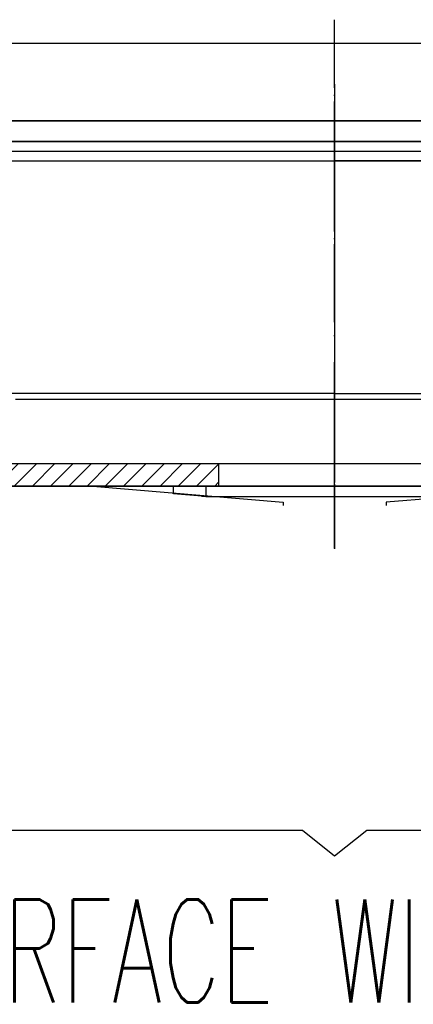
# Model space of a CAD drawing. Extents: x -1763 to 4575, y -3429 to 1051.
# Tile 9 of 80: x -49 to 12, y -2591 to -2438. Entities that reach past the tile are written whole.
import ezdxf

# ---------------------------------------------------------------- set-up
doc = ezdxf.new("R2010")
doc.units = 0
doc.linetypes.add('DOT_CENTER', pattern=[14, 12, -1, 0, -1])
doc.layers.add('1', color=7, linetype='CONTINUOUS')
doc.styles.add('CONVERTER_1', font='txt.shx', dxfattribs={"width": 0.63})

# ---------------------------------------------------------------- blocks, each defined once
blk = doc.blocks.new('TEXT__137', base_point=(-593.07, -2611.06))
at = {"layer": '1', "color": 1, "linetype": 'CONTINUOUS'}
for p, q in [((-5, -2563.91), (-168.66, -2563.91)), ((0, -2567.91), (-5, -2563.91)), ((5, -2563.91), (0, -2567.91)), ((168.66, -2563.91), (5, -2563.91))]:
    blk.add_line(p, q, dxfattribs=at)
at = {"layer": '1', "color": 1, "style": 'CONVERTER_1', "width": 0.63}
blk.add_text('WAFER PROBER INTERFACE WITH POGO TOWER', height=16, dxfattribs=at).set_placement((-194.65, -2590.59))
blk = doc.blocks.new('PCC_S__144', base_point=(-152, -2511.75))
at = {"layer": '1', "color": 3, "linetype": 'CONTINUOUS'}
blk.add_line((-121.1, -2510.45), (121.1, -2510.45), dxfattribs=at)
blk = doc.blocks.new('INSERT_RING_TSK__146', base_point=(-152, -2518.75))
at = {"layer": '1', "color": 7, "linetype": 'DOT_CENTER'}
blk.add_line((0, -2455.57), (0, -2520.16), dxfattribs=at)
blk = doc.blocks.new('TSK_APM90__175', base_point=(-260, -2520.16))
at = {"layer": '1'}
for name, p in [('INSERT_RING_TSK__146', (-152, -2518.75)), ('PCC_S__144', (-152, -2511.75))]:
    blk.add_blockref(name, p, dxfattribs=at)
blk = doc.blocks.new('DUTBD__178', base_point=(59.04, -3293.92))
at = {"layer": '1', "color": 3, "linetype": 'CONTINUOUS'}
for p, q in [((-55, -2453.75), (55, -2453.75)), ((55, -2456.95), (-55, -2456.95))]:
    blk.add_line(p, q, dxfattribs=at)
blk = doc.blocks.new('SV_DUT_BO_STIFFENER__179', base_point=(203.82, -3290.72))
at = {"layer": '1', "color": 1, "linetype": 'DOT_CENTER'}
blk.add_line((0, -2462.75), (0, -2438.05), dxfattribs=at)
at = {"layer": '1', "color": 1, "linetype": 'CONTINUOUS'}
for p, q in [((55, -2441.75), (-55, -2441.75)), ((55, -2453.75), (-55, -2453.75))]:
    blk.add_line(p, q, dxfattribs=at)
at = {"layer": '1'}
blk.add_blockref('DUTBD__178', (59.04, -3293.92), dxfattribs=at)
blk = doc.blocks.new('ISO_PLATE_POGOTOWER__184', base_point=(-137, -2481.02))
at = {"layer": '1', "color": 3, "linetype": 'DOT_CENTER'}
blk.add_line((0, -2485.02), (0, -2462.75), dxfattribs=at)
blk = doc.blocks.new('SV_ISOLATOR__200', base_point=(79.82, -3295.42))
at = {"layer": '1', "color": 7, "linetype": 'CONTINUOUS'}
for p, q in [((-55, -2456.95), (55, -2456.95)), ((-55, -2458.45), (55, -2458.45))]:
    blk.add_line(p, q, dxfattribs=at)
blk = doc.blocks.new('SV_ISOLATOR__206', base_point=(79.82, -3296.92))
at = {"layer": '1', "color": 42, "linetype": 'CONTINUOUS'}
for p, q in [((-55, -2458.45), (55, -2458.45)), ((-55, -2459.95), (55, -2459.95))]:
    blk.add_line(p, q, dxfattribs=at)
blk = doc.blocks.new('SV_POGOTOWER__211', base_point=(303.82, -3337.48))
at = {"layer": '1', "color": 4, "linetype": 'DOT_CENTER'}
for p, q in [((0, -2448.07), (0, -2459.95)), ((0, -2459.95), (0, -2496.05)), ((0, -2496.05), (0, -2515.01))]:
    blk.add_line(p, q, dxfattribs=at)
at = {"layer": '1', "color": 4, "linetype": 'CONTINUOUS'}
for p, q in [((-55, -2459.95), (0, -2459.95)), ((55, -2459.95), (0, -2459.95)), ((0, -2496.05), (-55, -2496.05)), ((0, -2496.05), (55, -2496.05))]:
    blk.add_line(p, q, dxfattribs=at)
at = {"layer": '1'}
for name, p in [('SV_ISOLATOR__200', (79.82, -3295.42)), ('SV_ISOLATOR__206', (79.82, -3296.92)), ('ISO_PLATE_POGOTOWER__184', (-137, -2481.02))]:
    blk.add_blockref(name, p, dxfattribs=at)
blk = doc.blocks.new('PC_STIFF_S__213', base_point=(412.14, -3662.95))
at = {"layer": '1', "color": 5, "linetype": 'DOT_CENTER'}
blk.add_line((0, -2516.66), (0, -2491.2), dxfattribs=at)
at = {"layer": '1', "color": 5, "linetype": 'CONTINUOUS'}
for p, q in [((-49.5, -2496.95), (0, -2496.95)), ((0, -2496.95), (49.5, -2496.95)), ((-49.5, -2506.95), (0, -2506.95)), ((0, -2506.95), (49.5, -2506.95))]:
    blk.add_line(p, q, dxfattribs=at)
blk = doc.blocks.new('SV_PROBECARD__214', base_point=(423.59, -3362.45))
at = {"layer": '1', "linetype": 'CONTINUOUS'}
h = blk.add_hatch(dxfattribs=at)
h.set_pattern_fill('USER', color=1, scale=2, angle=45, pattern_type=0)
h.set_pattern_definition([(45, (0, 0), (-1.4142136, 1.4142136), [])])
h.paths.add_polyline_path([(-18, -2506.95), (-110.1, -2506.95), (-110.1, -2508.85), (-108.5, -2510.45), (-18, -2510.45)])
h = blk.add_hatch(dxfattribs=at)
h.set_pattern_fill('USER', color=1, scale=2, pattern_type=0)
h.set_pattern_definition([(0, (0, 0), (0, 2), [])])
h.paths.add_polyline_path([(-20, -2510.45), (-25, -2510.45), (-25, -2511.65), (-20, -2512.05)])
at = {"layer": '1', "color": 1, "linetype": 'DOT_CENTER'}
blk.add_line((0, -2520.12), (0, -2499.9), dxfattribs=at)
at = {"layer": '1', "color": 1, "linetype": 'CONTINUOUS'}
for p, q in [((-110.1, -2506.95), (-18, -2506.95)), ((-18, -2506.95), (18, -2506.95)), ((-18, -2506.95), (-18, -2510.45)), ((-18, -2510.45), (-108.5, -2510.45)), ((-37.49, -2510.45), (-8, -2512.95)), ((-25, -2510.45), (-37.49, -2510.45)), ((-25, -2511.65), (-25, -2510.45)), ((-20, -2510.45), (-25, -2510.45)), ((-18, -2510.45), (-20, -2510.45)), ((-20, -2510.45), (-20, -2512.05)), ((18, -2510.45), (-18, -2510.45)), ((18, -2510.45), (-18, -2510.45)), ((37.49, -2510.45), (8, -2512.95)), ((-20, -2512.05), (-25, -2511.65)), ((-20, -2512.05), (20, -2512.05)), ((-8, -2512.95), (-8, -2513.45)), ((8, -2512.95), (8, -2513.45))]:
    blk.add_line(p, q, dxfattribs=at)
at = {"layer": '1'}
blk.add_blockref('PC_STIFF_S__213', (412.14, -3662.95), dxfattribs=at)
blk = doc.blocks.new('SIDE_VIEW__215', base_point=(-19.45, -3345.86))
at = {"layer": '1'}
for name, p in [('SV_DUT_BO_STIFFENER__179', (203.82, -3290.72)), ('SV_POGOTOWER__211', (303.82, -3337.48)), ('SV_PROBECARD__214', (423.59, -3362.45))]:
    blk.add_blockref(name, p, dxfattribs=at)
blk = doc.blocks.new('WPIF_TSK__216', base_point=(37.82, -3712.74))
at = {"layer": '1'}
for name, p in [('TEXT__137', (-593.07, -2611.06)), ('TSK_APM90__175', (-260, -2520.16)), ('SIDE_VIEW__215', (-19.45, -3345.86))]:
    blk.add_blockref(name, p, dxfattribs=at)
blk = doc.blocks.new('C-E2803-62282-1S11B__217', base_point=(0, -2449.25))
at = {"layer": '1'}
blk.add_blockref('WPIF_TSK__216', (37.82, -3712.74), dxfattribs=at)

msp = doc.modelspace()

# ---------------------------------------------------------------- block references
at = {"layer": '1'}
msp.add_blockref('C-E2803-62282-1S11B__217', (0, -2449.25), dxfattribs=at)

doc.saveas('drawing.dxf')
